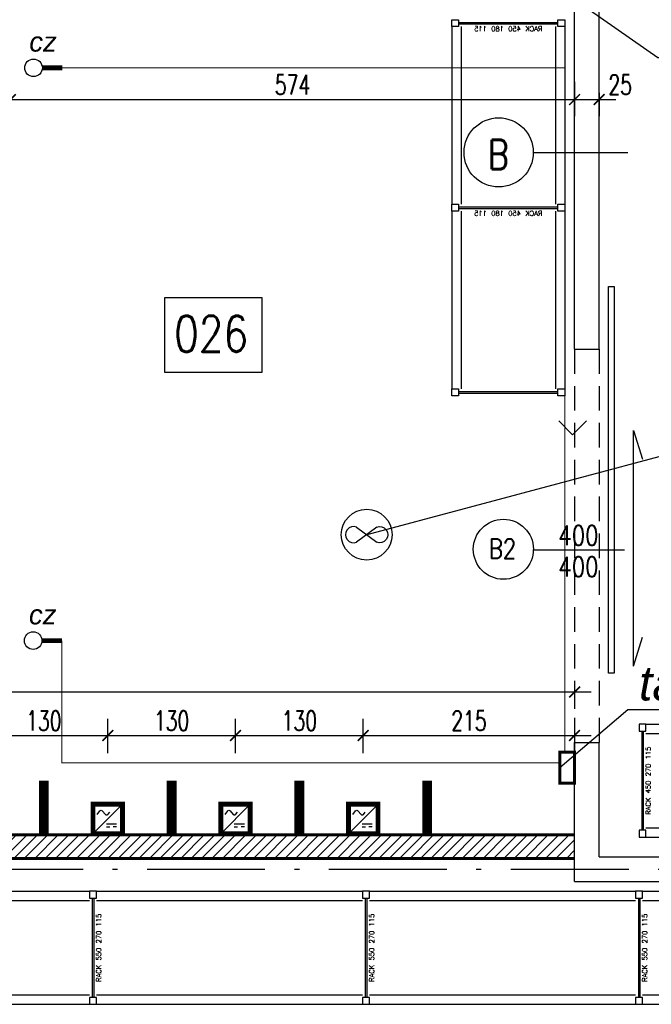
# Model space of a CAD drawing. Extents: x 153948 to 285449, y -89387 to -60195.
# Tile 47 of 100: x 249626 to 250268, y -76777 to -75775. Entities that reach past the tile are written whole.
import ezdxf
from ezdxf.enums import TextEntityAlignment as Align

# ---------------------------------------------------------------- set-up
doc = ezdxf.new("R2010")
doc.units = 0
doc.header["$LTSCALE"] = 100
doc.header["$MEASUREMENT"] = 0
doc.header["$PDMODE"] = 1
doc.linetypes.add('ACAD_ISO10W100', pattern=[18.5, 12, -3, 0.5, -3])
doc.linetypes.add('DASHED2', pattern=[0.375, 0.25, -0.125])
doc.layers.get('0').update_dxf_attribs({"linetype": 'CONTINUOUS'})
doc.layers.get('DEFPOINTS').update_dxf_attribs({"linetype": 'CONTINUOUS'})
for name, color, linetype in [('!!! instalacje', 7, 'CONTINUOUS'), ('A-LINIA PASY', 253, 'CONTINUOUS'), ('A-WYMIARY100', 7, 'CONTINUOUS'), ('ALUMINIUM', 5, 'CONTINUOUS'), ('NADPROŻA', 8, 'DASHED2'), ('OPIS-POM', 2, 'CONTINUOUS'), ('OSIE', 8, 'ACAD_ISO10W100'), ('R-----OP', 2, 'CONTINUOUS'), ('RS REGAŁY', 7, 'CONTINUOUS')]:
    doc.layers.add(name, color=color, linetype=linetype)
doc.layers.add('A-PROSTOWNIK', color=7, linetype='CONTINUOUS', true_color=0xff0f0f)
doc.layers.add('A-SCIANA MUR', color=2, linetype='CONTINUOUS', lineweight=60)
doc.layers.add('CEGLA', color=4, linetype='CONTINUOUS', lineweight=30)
doc.styles.add('DYBY-NORMALNY-0-8-N', font='ROMANS.SHX', dxfattribs={"width": 0.8})
doc.styles.add('ISTN', font='ariali.ttf', dxfattribs={"height": 35})
doc.styles.get("Standard").update_dxf_attribs({"font": 'txt.shx'})
doc.styles.add('wym_romans', font='romans.shx', dxfattribs={"width": 0.7})
doc.dimstyles.new('100_CM_krótki', dxfattribs={"dimscale": 10, "dimtxt": 2, "dimasz": 1.1, "dimexe": 1.7, "dimexo": 2, "dimgap": 0.5, "dimtad": 1, "dimdec": 1, "dimrnd": 0.5, "dimzin": 9, "dimtxsty": 'wym_romans', "dimblk": 'ARCHTICK', "dimcen": 2, "dimdle": 1.7, "dimclrd": 256, "dimclre": 256, "dimclrt": 151, "dimadec": 1, "dimazin": 2, "dimtfac": 1, "dimtdec": 1, "dimtix": 1, "dimtmove": 1, "dimatfit": 2, "dimldrblk": 'ARCHTICK', "dimfxl": 1.8, "dimfxlon": 1, "dimtolj": 1, "dimtzin": 0, "dimlwd": -1, "dimlwe": -1, "dimarcsym": 0})

# ---------------------------------------------------------------- blocks, each defined once
blk = doc.blocks.new('RACK 450 270 115')
at = {"color": 1}
for p, q in [((7, 115), (277.8, 115)), ((2.75, 108), (2.75, 7)), ((4.25, 108), (4.25, 7)), ((7, 105.5), (277.8, 105.5)), ((7, 9.5), (277.8, 9.5)), ((7, 0), (277.8, 0))]:
    blk.add_line(p, q, dxfattribs=at)
for points in [[(0, 108), (7, 108), (7, 115), (0, 115)], [(0, 0), (7, 0), (7, 7), (0, 7)]]:
    blk.add_lwpolyline(points, close=True, dxfattribs=at)
at = {"color": 1, "insert": (9.25, 57.5), "char_height": 5, "width": 101, "attachment_point": 5, "rotation": 90}
blk.add_mtext('RACK 450 270 115', dxfattribs=at)
blk = doc.blocks.new('RACK 550 270 115')
at = {"color": 6}
for p, q in [((7, 115), (277.8, 115)), ((2.75, 108), (2.75, 7)), ((4.25, 108), (4.25, 7)), ((7, 105.5), (277.8, 105.5)), ((7, 9.5), (277.8, 9.5)), ((7, 0), (277.8, 0))]:
    blk.add_line(p, q, dxfattribs=at)
for points in [[(0, 108), (7, 108), (7, 115), (0, 115)], [(0, 0), (7, 0), (7, 7), (0, 7)]]:
    blk.add_lwpolyline(points, close=True, dxfattribs=at)
at = {"color": 6, "insert": (9.25, 57.5), "char_height": 5, "width": 101, "attachment_point": 5, "rotation": 90}
blk.add_mtext('RACK 550 270 115', dxfattribs=at)
blk = doc.blocks.new('_ARCHTICK')
at = {"color": 0, "linetype": 'ByBlock', "const_width": 0.15}
blk.add_lwpolyline([(-0.5, -0.5), (0.5, 0.5)], dxfattribs=at)
blk = doc.blocks.new('*D810')
at = {"layer": 'A-WYMIARY100', "transparency": 16777216}
for p, q in [((249256.4, -75838.6), (249256.4, -75873.6)), ((249616.4, -75838.6), (249616.4, -75873.6)), ((249239.4, -75856.6), (249633.4, -75856.6))]:
    blk.add_line(p, q, dxfattribs=at)
at = {"layer": 'DEFPOINTS', "color": 0, "transparency": 16777216}
for p in [(249256.4, -75793), (249616.4, -75793), (249616.4, -75856.6)]:
    blk.add_point(p, dxfattribs=at)
at = {"layer": 'A-WYMIARY100', "transparency": 16777216, "xscale": 11, "yscale": 11, "zscale": 11, "rotation": 180}
blk.add_blockref('_ARCHTICK', (249256.4, -75856.6), dxfattribs=at)
at = {"layer": 'A-WYMIARY100', "transparency": 16777216, "xscale": 11, "yscale": 11, "zscale": 11}
blk.add_blockref('_ARCHTICK', (249616.4, -75856.6), dxfattribs=at)
at = {"layer": 'A-WYMIARY100', "color": 151, "transparency": 16777216, "insert": (249436.4, -75841.6), "char_height": 20, "attachment_point": 5, "style": 'wym_romans'}
blk.add_mtext('\\A1;360', dxfattribs=at)
blk = doc.blocks.new('RACK 450 180 115')
at = {"color": 1}
for p, q in [((7, 115), (187.8, 115)), ((2.75, 108), (2.75, 7)), ((4.25, 108), (4.25, 7)), ((7, 105.5), (187.8, 105.5)), ((7, 9.5), (187.8, 9.5)), ((7, 0), (187.8, 0))]:
    blk.add_line(p, q, dxfattribs=at)
for points in [[(0, 108), (7, 108), (7, 115), (0, 115)], [(0, 0), (7, 0), (7, 7), (0, 7)]]:
    blk.add_lwpolyline(points, close=True, dxfattribs=at)
at = {"color": 1, "insert": (9.25, 57.5), "char_height": 5, "width": 101, "attachment_point": 5, "rotation": 90}
blk.add_mtext('RACK 450 180 115', dxfattribs=at)
blk = doc.blocks.new('NOGA RACK 450 007 115')
at = {"color": 1}
for p, q in [((2.75, 108), (2.75, 7)), ((4.25, 108), (4.25, 7))]:
    blk.add_line(p, q, dxfattribs=at)
for points in [[(0, 108), (7, 108), (7, 115), (0, 115)], [(0, 0), (7, 0), (7, 7), (0, 7)]]:
    blk.add_lwpolyline(points, close=True, dxfattribs=at)
blk = doc.blocks.new('*D889')
at = {"layer": 'A-WYMIARY100', "ltscale": 0.1, "transparency": 16777216}
for p, q in [((249616.4, -75838.6), (249616.4, -75873.6)), ((250190.4, -75838.6), (250190.4, -75873.6)), ((249599.4, -75856.6), (250207.4, -75856.6))]:
    blk.add_line(p, q, dxfattribs=at)
at = {"layer": 'DEFPOINTS', "color": 0, "ltscale": 0.1, "transparency": 16777216}
for p in [(249616.4, -75793), (250190.4, -75793), (250190.4, -75856.6)]:
    blk.add_point(p, dxfattribs=at)
at = {"layer": 'A-WYMIARY100', "ltscale": 0.1, "transparency": 16777216, "xscale": 11, "yscale": 11, "zscale": 11, "rotation": 180}
blk.add_blockref('_ARCHTICK', (249616.4, -75856.6), dxfattribs=at)
at = {"layer": 'A-WYMIARY100', "ltscale": 0.1, "transparency": 16777216, "xscale": 11, "yscale": 11, "zscale": 11}
blk.add_blockref('_ARCHTICK', (250190.4, -75856.6), dxfattribs=at)
at = {"layer": 'A-WYMIARY100', "color": 151, "ltscale": 0.1, "transparency": 16777216, "insert": (249903.4, -75841.6), "char_height": 20, "attachment_point": 5, "style": 'wym_romans'}
blk.add_mtext('\\A1;574', dxfattribs=at)
blk = doc.blocks.new('*D897')
at = {"layer": 'A-WYMIARY100', "ltscale": 0.1, "transparency": 16777216}
for p, q in [((249585.4, -76521.6), (249585.4, -76486.6)), ((249715.4, -76521.6), (249715.4, -76486.6)), ((249568.4, -76503.6), (249732.4, -76503.6))]:
    blk.add_line(p, q, dxfattribs=at)
at = {"layer": 'DEFPOINTS', "color": 0, "ltscale": 0.1, "transparency": 16777216}
for p in [(249715.4, -76503.6), (249585.4, -76573.5), (249715.4, -76573.5)]:
    blk.add_point(p, dxfattribs=at)
at = {"layer": 'A-WYMIARY100', "ltscale": 0.1, "transparency": 16777216, "xscale": 11, "yscale": 11, "zscale": 11, "rotation": 180}
blk.add_blockref('_ARCHTICK', (249585.4, -76503.6), dxfattribs=at)
at = {"layer": 'A-WYMIARY100', "ltscale": 0.1, "transparency": 16777216, "xscale": 11, "yscale": 11, "zscale": 11}
blk.add_blockref('_ARCHTICK', (249715.4, -76503.6), dxfattribs=at)
at = {"layer": 'A-WYMIARY100', "color": 151, "ltscale": 0.1, "transparency": 16777216, "insert": (249650.4, -76488.6), "char_height": 20, "attachment_point": 5, "style": 'wym_romans'}
blk.add_mtext('\\A1;130', dxfattribs=at)
blk = doc.blocks.new('*D898')
at = {"layer": 'A-WYMIARY100', "ltscale": 0.1, "transparency": 16777216}
for p, q in [((249715.4, -76521.6), (249715.4, -76486.6)), ((249845.4, -76521.6), (249845.4, -76486.6)), ((249698.4, -76503.6), (249862.4, -76503.6))]:
    blk.add_line(p, q, dxfattribs=at)
at = {"layer": 'DEFPOINTS', "color": 0, "ltscale": 0.1, "transparency": 16777216}
for p in [(249845.4, -76503.6), (249715.4, -76573.5), (249845.4, -76573.5)]:
    blk.add_point(p, dxfattribs=at)
at = {"layer": 'A-WYMIARY100', "ltscale": 0.1, "transparency": 16777216, "xscale": 11, "yscale": 11, "zscale": 11, "rotation": 180}
blk.add_blockref('_ARCHTICK', (249715.4, -76503.6), dxfattribs=at)
at = {"layer": 'A-WYMIARY100', "ltscale": 0.1, "transparency": 16777216, "xscale": 11, "yscale": 11, "zscale": 11}
blk.add_blockref('_ARCHTICK', (249845.4, -76503.6), dxfattribs=at)
at = {"layer": 'A-WYMIARY100', "color": 151, "ltscale": 0.1, "transparency": 16777216, "insert": (249780.4, -76488.6), "char_height": 20, "attachment_point": 5, "style": 'wym_romans'}
blk.add_mtext('\\A1;130', dxfattribs=at)
blk = doc.blocks.new('*D899')
at = {"layer": 'A-WYMIARY100', "ltscale": 0.1, "transparency": 16777216}
for p, q in [((249845.4, -76521.6), (249845.4, -76486.6)), ((249975.4, -76521.6), (249975.4, -76486.6)), ((249828.4, -76503.6), (249992.4, -76503.6))]:
    blk.add_line(p, q, dxfattribs=at)
at = {"layer": 'DEFPOINTS', "color": 0, "ltscale": 0.1, "transparency": 16777216}
for p in [(249975.4, -76503.6), (249845.4, -76573.5), (249975.4, -76573.5)]:
    blk.add_point(p, dxfattribs=at)
at = {"layer": 'A-WYMIARY100', "ltscale": 0.1, "transparency": 16777216, "xscale": 11, "yscale": 11, "zscale": 11, "rotation": 180}
blk.add_blockref('_ARCHTICK', (249845.4, -76503.6), dxfattribs=at)
at = {"layer": 'A-WYMIARY100', "ltscale": 0.1, "transparency": 16777216, "xscale": 11, "yscale": 11, "zscale": 11}
blk.add_blockref('_ARCHTICK', (249975.4, -76503.6), dxfattribs=at)
at = {"layer": 'A-WYMIARY100', "color": 151, "ltscale": 0.1, "transparency": 16777216, "insert": (249910.4, -76488.6), "char_height": 20, "attachment_point": 5, "style": 'wym_romans'}
blk.add_mtext('\\A1;130', dxfattribs=at)
blk = doc.blocks.new('*D900')
at = {"layer": 'A-WYMIARY100', "ltscale": 0.1, "transparency": 16777216}
for p, q in [((249975.4, -76521.6), (249975.4, -76486.6)), ((250190.4, -76490.7), (250190.4, -76520.6)), ((249958.4, -76503.6), (250207.4, -76503.6))]:
    blk.add_line(p, q, dxfattribs=at)
at = {"layer": 'DEFPOINTS', "color": 0, "ltscale": 0.1, "transparency": 16777216}
for p in [(250190.4, -76470.7), (250190.4, -76503.6), (249975.4, -76573.5)]:
    blk.add_point(p, dxfattribs=at)
at = {"layer": 'A-WYMIARY100', "ltscale": 0.1, "transparency": 16777216, "xscale": 11, "yscale": 11, "zscale": 11, "rotation": 180}
blk.add_blockref('_ARCHTICK', (249975.4, -76503.6), dxfattribs=at)
at = {"layer": 'A-WYMIARY100', "ltscale": 0.1, "transparency": 16777216, "xscale": 11, "yscale": 11, "zscale": 11}
blk.add_blockref('_ARCHTICK', (250190.4, -76503.6), dxfattribs=at)
at = {"layer": 'A-WYMIARY100', "color": 151, "ltscale": 0.1, "transparency": 16777216, "insert": (250082.9, -76488.6), "char_height": 20, "attachment_point": 5, "style": 'wym_romans'}
blk.add_mtext('\\A1;215', dxfattribs=at)
blk = doc.blocks.new('symb_prost')
at = {"layer": 'A-PROSTOWNIK', "ltscale": 0.1, "const_width": 5}
blk.add_lwpolyline([(-15, 0), (15, 0), (15, -30), (-15, -30)], close=True, dxfattribs=at)
at = {"layer": 'A-PROSTOWNIK', "lineweight": 25, "ltscale": 0.1}
for points in [[(-15, -30), (15, 0)], [(-1.3, -20), (9.1, -20)], [(-1.3, -23.1), (2.2, -23.1)], [(9.1, -23.1), (5.6, -23.1)]]:
    blk.add_lwpolyline(points, dxfattribs=at)
blk.add_lwpolyline([(-10.6, -10.3), (-7.9, -6.7, -0.472451), (-5.5, -6.7), (-2.3, -10.3, 0.462364), (0.1, -10.3), (2, -8.1)], format="xyb", dxfattribs=at)
blk = doc.blocks.new('*D911')
at = {"layer": 'A-WYMIARY100', "ltscale": 0.1, "transparency": 16777216}
for p, q in [((248707.4, -76459.3), (248707.4, -76442.3)), ((248690.4, -76459.3), (250207.4, -76459.3)), ((250190.4, -76459.3), (250190.4, -76476.3))]:
    blk.add_line(p, q, dxfattribs=at)
at = {"layer": 'DEFPOINTS', "color": 0, "ltscale": 0.1, "transparency": 16777216}
for p in [(250190.4, -76444.5), (250190.4, -76459.3), (248707.4, -76462)]:
    blk.add_point(p, dxfattribs=at)
at = {"layer": 'A-WYMIARY100', "ltscale": 0.1, "transparency": 16777216, "xscale": 11, "yscale": 11, "zscale": 11, "rotation": 180}
blk.add_blockref('_ARCHTICK', (248707.4, -76459.3), dxfattribs=at)
at = {"layer": 'A-WYMIARY100', "ltscale": 0.1, "transparency": 16777216, "xscale": 11, "yscale": 11, "zscale": 11}
blk.add_blockref('_ARCHTICK', (250190.4, -76459.3), dxfattribs=at)
at = {"layer": 'A-WYMIARY100', "color": 151, "ltscale": 0.1, "transparency": 16777216, "insert": (249448.9, -76444.3), "char_height": 20, "attachment_point": 5, "style": 'wym_romans'}
blk.add_mtext('\\A1;1483', dxfattribs=at)
blk = doc.blocks.new('*D913')
at = {"layer": 'A-WYMIARY100', "ltscale": 0.1, "transparency": 16777216}
for p, q in [((250190.4, -75838.6), (250190.4, -75873.6)), ((250173.4, -75856.6), (250232.4, -75856.6)), ((250215.4, -75849.8), (250215.4, -75873.6))]:
    blk.add_line(p, q, dxfattribs=at)
at = {"layer": 'DEFPOINTS', "color": 0, "ltscale": 0.1, "transparency": 16777216}
for p in [(250190.4, -75793), (250215.4, -75829.8), (250215.4, -75856.6)]:
    blk.add_point(p, dxfattribs=at)
at = {"layer": 'A-WYMIARY100', "ltscale": 0.1, "transparency": 16777216, "xscale": 11, "yscale": 11, "zscale": 11, "rotation": 180}
blk.add_blockref('_ARCHTICK', (250190.4, -75856.6), dxfattribs=at)
at = {"layer": 'A-WYMIARY100', "ltscale": 0.1, "transparency": 16777216, "xscale": 11, "yscale": 11, "zscale": 11}
blk.add_blockref('_ARCHTICK', (250215.4, -75856.6), dxfattribs=at)
at = {"layer": 'A-WYMIARY100', "color": 151, "ltscale": 0.1, "transparency": 16777216, "insert": (250236.8, -75841.6), "char_height": 20, "attachment_point": 5, "style": 'wym_romans'}
blk.add_mtext('\\A1;25', dxfattribs=at)

msp = doc.modelspace()

# ---------------------------------------------------------------- hatches: boundary and pattern name
at = {"layer": 'A-SCIANA MUR', "lineweight": 9, "ltscale": 0.1}
h = msp.add_hatch(dxfattribs=at)
h.set_pattern_fill('ANSI31', color=8, scale=60)
h.paths.add_polyline_path([(248753.4, -76604.55), (248707.4, -76604.55), (248707.4, -76628.55), (248753.4, -76628.55)])
h.paths.add_polyline_path([(250190.4, -76628.55), (250190.4, -76604.55), (248753.51, -76604.55), (248753.51, -76628.55)])

# ---------------------------------------------------------------- linework, layer by layer
at = {"layer": '!!! instalacje', "ltscale": 0.1}
for p, q in [((250319.05, -76208.67), (249978.85, -76299.27)), ((250244.58, -76477.3), (250175.31, -76536.36)), ((251048.36, -76477.3), (250244.58, -76477.3))]:
    msp.add_line(p, q, dxfattribs=at)
at = {"layer": '!!! instalacje', "ltscale": 0.1, "const_width": 5}
for points in [[(249648.89, -75824.32), (249669.18, -75824.32)], [(249648.53, -76407.06), (249668.82, -76407.06)]]:
    msp.add_lwpolyline(points, dxfattribs=at)
at = {"layer": '!!! instalacje', "linetype": 'DASHED2', "const_width": 1}
for points in [[(249669.18, -75824.32), (250180.4, -75824.32), (250180.4, -76520.59)], [(249668.82, -76407.06), (249668.82, -76531.53), (250175.31, -76531.53)]]:
    msp.add_lwpolyline(points, dxfattribs=at)
at = {"layer": '!!! instalacje', "ltscale": 0.1}
for points in [[(249968.66, -76291.7, 1.4919782), (249968.66, -76306.85, -3.0235684)], [(249989.05, -76291.7, -1.4919782), (249989.05, -76306.85, 3.0235684)]]:
    msp.add_lwpolyline(points, format="xyb", dxfattribs=at)
for points in [[(249989.05, -76291.7), (249968.66, -76306.85)], [(249968.66, -76291.7), (249989.05, -76306.85)]]:
    msp.add_lwpolyline(points, dxfattribs=at)
at = {"layer": '!!! instalacje', "ltscale": 0.1, "const_width": 3}
msp.add_lwpolyline([(250190.4, -76520.59), (250175.31, -76520.59), (250175.31, -76552.13), (250190.4, -76552.13)], close=True, dxfattribs=at)
at = {"layer": '!!! instalacje', "ltscale": 0.1}
for centre, radius in [((249639.92, -75824.32), 8.97), ((249978.85, -76299.27), 25.86), ((249639.56, -76407.06), 8.97)]:
    msp.add_circle(centre, radius, dxfattribs=at)
at = {"layer": 'A-LINIA PASY', "color": 253, "true_color": 0xababab, "const_width": 10}
for points in [[(249650.4, -76604.55), (249650.4, -76549.55)], [(249780.4, -76604.55), (249780.4, -76549.55)], [(249910.4, -76604.55), (249910.4, -76549.55)], [(250040.4, -76604.55), (250040.4, -76549.55)]]:
    msp.add_lwpolyline(points, dxfattribs=at)
at = {"layer": 'A-SCIANA MUR', "ltscale": 0.1}
for p, q in [((250190.4, -76604.55), (248744.41, -76604.55)), ((248732.29, -76628.55), (250190.4, -76628.55))]:
    msp.add_line(p, q, dxfattribs=at)
at = {"layer": 'ALUMINIUM', "linetype": 'Continuous', "ltscale": 0.1}
for p, q in [((250250.3, -76193.15), (250259.42, -76222.6)), ((250250.3, -76432.94), (250250.3, -76193.15)), ((250250.3, -76432.94), (250259.42, -76403.5))]:
    msp.add_line(p, q, dxfattribs=at)
at = {"layer": 'ALUMINIUM'}
msp.add_lwpolyline([(250230.55, -76046.74), (250230.55, -76440.06), (250224.96, -76440.06), (250224.96, -76046.74)], close=True, dxfattribs=at)
at = {"layer": 'CEGLA', "ltscale": 0.5}
for p, q in [((250215.4, -76110.55), (250215.4, -74830.55)), ((250190.4, -76110.55), (250190.4, -75580.55)), ((250190.4, -76652.05), (250190.4, -76510.55)), ((250215.4, -76627.05), (250215.4, -76510.55))]:
    msp.add_line(p, q, dxfattribs=at)
at = {"layer": 'CEGLA', "ltscale": 0.1}
for p, q in [((250190.4, -76110.55), (250215.4, -76110.55)), ((250190.4, -76510.55), (250215.4, -76510.55)), ((250215.4, -76627.05), (254280.4, -76627.05)), ((250190.4, -76652.05), (254280.4, -76652.05))]:
    msp.add_line(p, q, dxfattribs=at)
at = {"layer": 'NADPROŻA'}
for p, q in [((250190.4, -76110.55), (250190.4, -76510.55)), ((250215.4, -76110.55), (250215.4, -76510.55))]:
    msp.add_line(p, q, dxfattribs=at)
at = {"layer": 'OPIS-POM'}
msp.add_lwpolyline([(249773.36, -76058.09), (249872.03, -76058.09), (249872.03, -76134.4), (249773.36, -76134.4)], close=True, dxfattribs=at)
at = {"layer": 'OSIE', "ltscale": 0.1}
msp.add_line((247720.4, -76639.55), (263229.19, -76639.55), dxfattribs=at)
at = {"layer": 'R-----OP'}
msp.add_line((250244.56, -75910.74), (250148.32, -75910.74), dxfattribs=at)
at = {"layer": 'R-----OP', "color": 2}
for points in [[(250147.25, -75724.18), (250274.99, -75813.87), (250670.78, -75813.87)], [(250147.91, -76314.55), (250241.32, -76314.55)]]:
    msp.add_lwpolyline(points, dxfattribs=at)
at = {"layer": 'R-----OP'}
msp.add_circle((250113.15, -75910.35), 35.19, dxfattribs=at)
at = {"layer": 'R-----OP', "color": 2}
msp.add_circle((250117.92, -76314.1), 30.56, dxfattribs=at)
at = {"layer": 'RS REGAŁY', "color": 1}
for p, q in [((250174.26, -76183.4), (250188.4, -76197.55)), ((250188.4, -76197.55), (250202.55, -76183.4))]:
    msp.add_line(p, q, dxfattribs=at)

# ---------------------------------------------------------------- block references
at = {"layer": 'A-PROSTOWNIK'}
for p in [(249715.4, -76573.55), (249845.4, -76573.55), (249975.4, -76573.55)]:
    msp.add_blockref('symb_prost', p, dxfattribs=at)
at = {"layer": 'RS REGAŁY', "xscale": -1, "rotation": 90}
for name, p in [('RACK 450 180 115', (250180.4, -75775.35)), ('RACK 450 180 115', (250180.4, -75963.15)), ('NOGA RACK 450 007 115', (250180.4, -76150.95))]:
    msp.add_blockref(name, p, dxfattribs=at)
at = {"layer": 'RS REGAŁY'}
for name, p in [('RACK 450 270 115', (250255.98, -76607.05)), ('RACK 550 270 115', (249419.09, -76777.05)), ('RACK 550 270 115', (249696.89, -76777.05)), ('RACK 550 270 115', (249974.69, -76777.05)), ('RACK 550 270 115', (250252.49, -76777.05))]:
    msp.add_blockref(name, p, dxfattribs=at)

# ---------------------------------------------------------------- texts
at = {"layer": '!!! instalacje', "ltscale": 0.1, "style": 'ISTN'}
for s, height, p in [('cz', 20, (249635.66, -75807.83)), ('cz', 20, (249635.3, -76390.58)), ('tablica sterownicza systemu detekcji', 35, (250255.96, -76467.89))]:
    msp.add_text(s, height=height, dxfattribs=at).set_placement(p)
at = {"layer": 'OPIS-POM', "style": 'DYBY-NORMALNY-0-8-N', "width": 0.8}
msp.add_text('026', height=36.562, dxfattribs=at).set_placement((249820.57, -76094.9), align=Align.MIDDLE)
at = {"layer": 'R-----OP', "style": 'DYBY-NORMALNY-0-8-N', "width": 0.8}
msp.add_text('B', height=30, dxfattribs=at).set_placement((250112.74, -75912.46), align=Align.MIDDLE)
at = {"layer": 'R-----OP', "color": 2, "style": 'DYBY-NORMALNY-0-8-N', "width": 0.8}
for s, p in [('400', (250194.3, -76300.05)), ('B2', (250117.06, -76313.49)), ('400', (250194.3, -76331.94))]:
    msp.add_text(s, height=20, dxfattribs=at).set_placement(p, align=Align.MIDDLE)

# ---------------------------------------------------------------- dimensions: what is measured, and where the dimension line sits
at = {"layer": 'A-WYMIARY100'}
dim = msp.add_linear_dim(base=(249616.4, -75856.65), p1=(249256.4, -75793.04), p2=(249616.4, -75793.04), dimstyle='100_CM_krótki', dxfattribs=at)
dim.commit()
dim.dimension.update_dxf_attribs({"geometry": '*D810', "text_midpoint": (249436.4, -75841.65)})
at = {"layer": 'A-WYMIARY100', "ltscale": 0.1}
for base, p1, p2, picture, middle in [((250190.4, -75856.65), (249616.4, -75793.04), (250190.4, -75793.04), '*D889', (249903.4, -75841.65)), ((250190.4, -76459.27), (248707.4, -76462.02), (250190.4, -76444.53), '*D911', (249448.9, -76444.27)), ((249715.4, -76503.59), (249585.4, -76573.55), (249715.4, -76573.55), '*D897', (249650.4, -76488.59)), ((249845.4, -76503.59), (249715.4, -76573.55), (249845.4, -76573.55), '*D898', (249780.4, -76488.59)), ((249975.4, -76503.59), (249845.4, -76573.55), (249975.4, -76573.55), '*D899', (249910.4, -76488.59)), ((250190.4, -76503.59), (249975.4, -76573.55), (250190.4, -76470.68), '*D900', (250082.9, -76488.59))]:
    dim = msp.add_linear_dim(base=base, p1=p1, p2=p2, dimstyle='100_CM_krótki', dxfattribs=at)
    dim.commit()
    dim.dimension.update_dxf_attribs({"geometry": picture, "text_midpoint": middle})
dim = msp.add_linear_dim(base=(250215.4, -75856.65), p1=(250190.4, -75793.04), p2=(250215.4, -75829.76), dimstyle='100_CM_krótki', dxfattribs=at)
dim.commit()
dim.dimension.update_dxf_attribs({"geometry": '*D913', "text_midpoint": (250236.82, -75856.65), "dimtype": 160})

doc.saveas('drawing.dxf')
